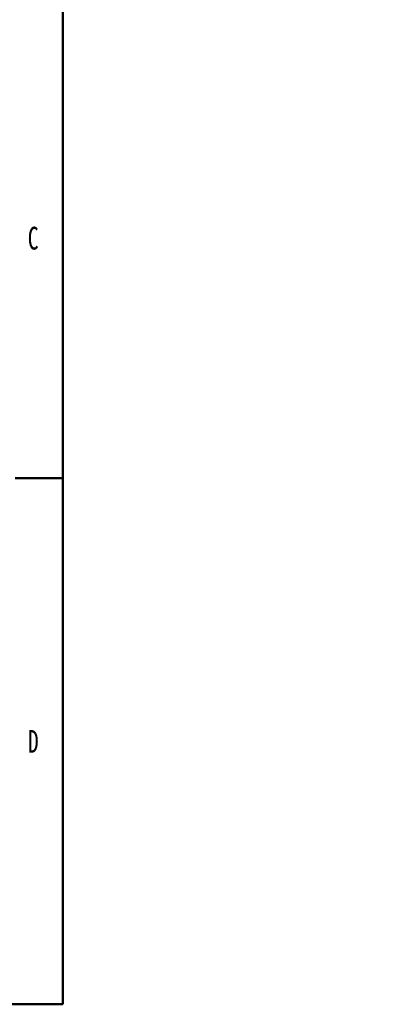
# Model space of a CAD drawing. Header units: millimetres. Extents: x -7 to 661, y 0 to 420.
# Tile 5 of 6: x 585 to 661, y 0 to 206. Entities that reach past the tile are written whole.
import ezdxf

# ---------------------------------------------------------------- set-up
doc = ezdxf.new("R2010")
doc.units = ezdxf.units.MM
doc.header["$LTSCALE"] = 2
doc.linetypes.add('SLD-实线', pattern=[0])
doc.layers.add('DIMENSIONS', color=5, linetype='SLD-实线')
doc.layers.add('粗实线', color=7, linetype='SLD-实线', lineweight=50)
doc.styles.add('SLDTEXTSTYLE1', font='TXT', dxfattribs={"width": 0.7, "bigfont": 'bigfont'})
doc.styles.add('SLDTEXTSTYLE2', font='TXT', dxfattribs={"width": 0.7})

# ---------------------------------------------------------------- blocks, each defined once
blk = doc.blocks.new('SW_TABLEANNOTATION_1')
at = {"layer": 'DIMENSIONS', "color": 0, "attachment_point": 1, "style": 'SLDTEXTSTYLE1'}
for s, insert, char_height in [('\\M+18DB6\\M+18CC0\\M+188CA', (165.28, -5.28), 5.2917), ('\\M+18945\\M+18CC0\\M+188CA', (165.28, -19.25), 5.2917), ('备\\M+1928D', (168.81, -30.39), 5.292)]:
    blk.add_mtext(s, dxfattribs=dict(at, insert=insert, char_height=char_height))

msp = doc.modelspace()

# ---------------------------------------------------------------- linework, layer by layer
at = {"layer": '粗实线'}
for p, q in [((594, 0), (594, 420)), ((584, 110), (594, 110)), ((0, 0), (594, 0)), ((100, 0), (594, 0)), ((200, 0), (594, 0)), ((300, 0), (594, 0)), ((400, 0), (594, 0))]:
    msp.add_line(p, q, dxfattribs=at)

# ---------------------------------------------------------------- block references
at = {"layer": 'DIMENSIONS'}
msp.add_blockref('SW_TABLEANNOTATION_1', (393.212, 112.389), dxfattribs=at)

# ---------------------------------------------------------------- texts
at = {"layer": 'DIMENSIONS', "color": 7, "char_height": 4.762, "attachment_point": 1, "style": 'SLDTEXTSTYLE2'}
for s, insert in [('C', (586.642, 162.517)), ('D', (586.659, 57.327))]:
    msp.add_mtext(s, dxfattribs=dict(at, insert=insert))

doc.saveas('drawing.dxf')
